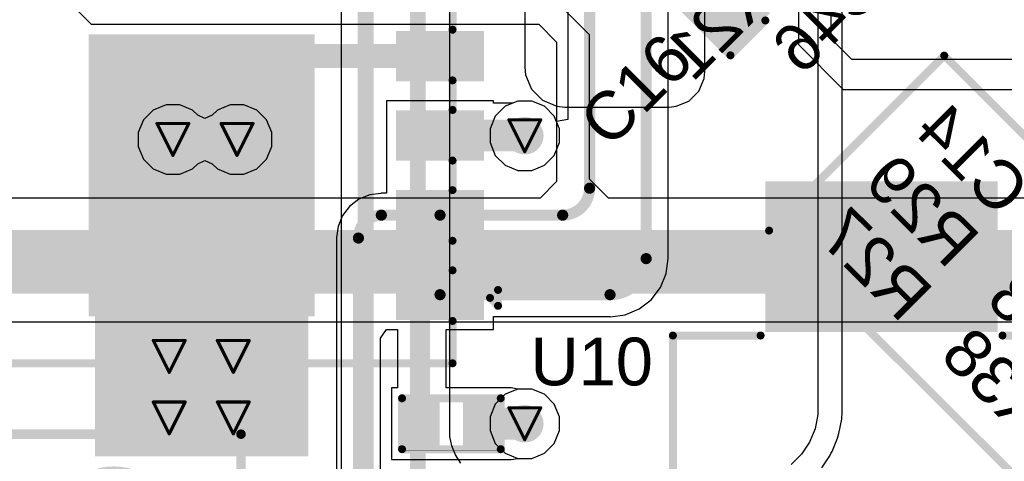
# Model space of a CAD drawing. Header units: inches. Extents: x 0 to 12.2, y 0 to 7.
# Tile 40 of 154: x 1.536 to 2.154, y 1.627 to 1.905. Entities that reach past the tile are written whole.
import ezdxf

# ---------------------------------------------------------------- set-up
doc = ezdxf.new("R2010")
doc.units = ezdxf.units.IN
doc.header["$MEASUREMENT"] = 0
for name, color, linetype in [('Bottom Layer', 5, 'Continuous'), ('Bottom Overlay', 54, 'Continuous'), ('Drill Drawing', 1, 'Continuous'), ('Layer 1', 16, 'Continuous'), ('Layer 2', 76, 'Continuous'), ('Top Layer', 1, 'Continuous'), ('Top Overlay', 2, 'Continuous'), ('Top Paste', 8, 'Continuous'), ('Top Solder', 216, 'Continuous'), ('Via Holes', 16, 'Continuous')]:
    doc.layers.add(name, color=color, linetype=linetype)
doc.styles.add('Arial', font='txt', dxfattribs={"height": 0.2})

# ---------------------------------------------------------------- blocks, each defined once
blk = doc.blocks.new('SOT_223_6__21')
at = {"layer": 'Top Layer'}
for points in [[(-0.0689, 0.16535), (0.0689, 0.16535), (0.0689, 0.07874), (-0.0689, 0.07874)], [(-0.11083, -0.07972), (-0.08917, -0.07972), (-0.08917, -0.16437), (-0.11083, -0.16437)], [(-0.06083, -0.07972), (-0.03917, -0.07972), (-0.03917, -0.16437), (-0.06083, -0.16437)], [(-0.01083, -0.07972), (0.01083, -0.07972), (0.01083, -0.16437), (-0.01083, -0.16437)], [(0.03917, -0.07972), (0.06083, -0.07972), (0.06083, -0.16437), (0.03917, -0.16437)], [(0.08917, -0.07972), (0.11083, -0.07972), (0.11083, -0.16437), (0.08917, -0.16437)]]:
    blk.add_hatch(color=1, dxfattribs=at).paths.add_polyline_path(points)
at = {"layer": 'Top Paste'}
for points in [[(-0.0689, 0.16535), (0.0689, 0.16535), (0.0689, 0.07874), (-0.0689, 0.07874)], [(-0.11083, -0.07972), (-0.08917, -0.07972), (-0.08917, -0.16437), (-0.11083, -0.16437)], [(-0.06083, -0.07972), (-0.03917, -0.07972), (-0.03917, -0.16437), (-0.06083, -0.16437)], [(-0.01083, -0.07972), (0.01083, -0.07972), (0.01083, -0.16437), (-0.01083, -0.16437)], [(0.03917, -0.07972), (0.06083, -0.07972), (0.06083, -0.16437), (0.03917, -0.16437)], [(0.08917, -0.07972), (0.11083, -0.07972), (0.11083, -0.16437), (0.08917, -0.16437)]]:
    blk.add_hatch(color=8, dxfattribs=at).paths.add_polyline_path(points)
at = {"layer": 'Top Solder'}
for points in [[(-0.0729, 0.16935), (0.0729, 0.16935), (0.0729, 0.07474), (-0.0729, 0.07474)], [(-0.11483, -0.07572), (-0.08517, -0.07572), (-0.08517, -0.16837), (-0.11483, -0.16837)], [(-0.06483, -0.07572), (-0.03517, -0.07572), (-0.03517, -0.16837), (-0.06483, -0.16837)], [(-0.01483, -0.07572), (0.01483, -0.07572), (0.01483, -0.16837), (-0.01483, -0.16837)], [(0.03517, -0.07572), (0.06483, -0.07572), (0.06483, -0.16837), (0.03517, -0.16837)], [(0.08517, -0.07572), (0.11483, -0.07572), (0.11483, -0.16837), (0.08517, -0.16837)]]:
    blk.add_hatch(color=216, dxfattribs=at).paths.add_polyline_path(points)
at = {"layer": 'Top Overlay'}
for points, const_width in [([(-0.131, -0.07374), (-0.131, 0.07243)], 0.005), ([(-0.131, 0.07243), (-0.07593, 0.07243)], 0.005), ([(0.07593, 0.07243), (0.131, 0.07243)], 0.005), ([(0.131, -0.07374), (0.131, 0.07243)], 0.005), ([(-0.131, -0.07374), (-0.11776, -0.07374)], 0.005), ([(0.11776, -0.07374), (0.131, -0.07374)], 0.005), ([(-0.10376, -0.17767), (-0.09876, -0.17267)], 0.00787), ([(-0.09876, -0.17267), (-0.09376, -0.17767)], 0.00787), ([(-0.10376, -0.17767), (-0.09376, -0.17767)], 0.00787)]:
    blk.add_lwpolyline(points, dxfattribs=dict(at, const_width=const_width))
for points, const_width in [([(-0.13225, 0.07243, 1), (-0.12975, 0.07243, 1)], 0.0025), ([(-0.13225, 0.07243, 1), (-0.12975, 0.07243, 1)], 0.0025), ([(-0.07718, 0.07243, 1), (-0.07468, 0.07243, 1)], 0.0025), ([(0.07468, 0.07243, 1), (0.07718, 0.07243, 1)], 0.0025), ([(0.12975, 0.07243, 1), (0.13225, 0.07243, 1)], 0.0025), ([(0.12975, 0.07243, 1), (0.13225, 0.07243, 1)], 0.0025), ([(-0.13225, -0.07374, 1), (-0.12975, -0.07374, 1)], 0.0025), ([(-0.13225, -0.07374, 1), (-0.12975, -0.07374, 1)], 0.0025), ([(-0.11901, -0.07374, 1), (-0.11651, -0.07374, 1)], 0.0025), ([(0.11651, -0.07374, 1), (0.11901, -0.07374, 1)], 0.0025), ([(0.12975, -0.07374, 1), (0.13225, -0.07374, 1)], 0.0025), ([(0.12975, -0.07374, 1), (0.13225, -0.07374, 1)], 0.0025), ([(-0.10073, -0.17267, 1), (-0.09679, -0.17267, 1)], 0.00394), ([(-0.10073, -0.17267, 1), (-0.09679, -0.17267, 1)], 0.00394), ([(-0.10573, -0.17767, 1), (-0.10179, -0.17767, 1)], 0.00394), ([(-0.10573, -0.17767, 1), (-0.10179, -0.17767, 1)], 0.00394), ([(-0.09573, -0.17767, 1), (-0.09179, -0.17767, 1)], 0.00394), ([(-0.09573, -0.17767, 1), (-0.09179, -0.17767, 1)], 0.00394)]:
    blk.add_lwpolyline(points, format="xyb", close=True, dxfattribs=dict(at, const_width=const_width))
blk = doc.blocks.new('WSON_8_EP_6_8__27')
at = {"layer": 'Top Layer'}
for points in [[(-0.12598, 0.08681), (-0.12598, 0.06319), (-0.17323, 0.06319), (-0.17323, 0.08681)], [(0.17323, 0.08681), (0.17323, 0.06319), (0.12598, 0.06319), (0.12598, 0.08681)], [(-0.06691, 0.08464), (0.06694, 0.08464), (0.06694, -0.08466), (-0.06691, -0.08466)], [(-0.12597, 0.03681), (-0.12597, 0.01319), (-0.17322, 0.01319), (-0.17322, 0.03681)], [(0.17323, 0.03681), (0.17323, 0.01319), (0.12598, 0.01319), (0.12598, 0.03681)], [(-0.12597, -0.01319), (-0.12597, -0.03681), (-0.17322, -0.03681), (-0.17322, -0.01319)], [(0.17323, -0.01319), (0.17323, -0.03681), (0.12598, -0.03681), (0.12598, -0.01319)], [(-0.12598, -0.06319), (-0.12598, -0.08681), (-0.17323, -0.08681), (-0.17323, -0.06319)], [(0.17323, -0.06319), (0.17323, -0.08681), (0.12598, -0.08681), (0.12598, -0.06319)]]:
    blk.add_hatch(color=1, dxfattribs=at).paths.add_polyline_path(points)
at = {"layer": 'Top Paste'}
for points in [[(-0.12598, 0.08681), (-0.12598, 0.06319), (-0.17323, 0.06319), (-0.17323, 0.08681)], [(0.17323, 0.08681), (0.17323, 0.06319), (0.12598, 0.06319), (0.12598, 0.08681)], [(-0.06691, 0.08464), (0.06694, 0.08464), (0.06694, -0.08466), (-0.06691, -0.08466)], [(-0.12597, 0.03681), (-0.12597, 0.01319), (-0.17322, 0.01319), (-0.17322, 0.03681)], [(0.17323, 0.03681), (0.17323, 0.01319), (0.12598, 0.01319), (0.12598, 0.03681)], [(-0.12597, -0.01319), (-0.12597, -0.03681), (-0.17322, -0.03681), (-0.17322, -0.01319)], [(0.17323, -0.01319), (0.17323, -0.03681), (0.12598, -0.03681), (0.12598, -0.01319)], [(-0.12598, -0.06319), (-0.12598, -0.08681), (-0.17323, -0.08681), (-0.17323, -0.06319)], [(0.17323, -0.06319), (0.17323, -0.08681), (0.12598, -0.08681), (0.12598, -0.06319)]]:
    blk.add_hatch(color=8, dxfattribs=at).paths.add_polyline_path(points)
at = {"layer": 'Top Solder'}
for points in [[(-0.12198, 0.09081), (-0.12198, 0.05919), (-0.17723, 0.05919), (-0.17723, 0.09081)], [(-0.07091, 0.08864), (0.07094, 0.08864), (0.07094, -0.08866), (-0.07091, -0.08866)], [(0.17723, 0.09081), (0.17723, 0.05919), (0.12198, 0.05919), (0.12198, 0.09081)], [(-0.12197, 0.04081), (-0.12197, 0.00919), (-0.17722, 0.00919), (-0.17722, 0.04081)], [(0.17723, 0.04081), (0.17723, 0.00919), (0.12198, 0.00919), (0.12198, 0.04081)], [(-0.12197, -0.00919), (-0.12197, -0.04081), (-0.17722, -0.04081), (-0.17722, -0.00919)], [(0.17723, -0.00919), (0.17723, -0.04081), (0.12198, -0.04081), (0.12198, -0.00919)], [(-0.12198, -0.05919), (-0.12198, -0.09081), (-0.17723, -0.09081), (-0.17723, -0.05919)], [(0.17723, -0.05919), (0.17723, -0.09081), (0.12198, -0.09081), (0.12198, -0.05919)]]:
    blk.add_hatch(color=216, dxfattribs=at).paths.add_polyline_path(points)
at = {"layer": 'Top Overlay', "const_width": 0.005}
for points in [[(-0.15746, 0.1181), (-0.15746, 0.09149)], [(0.1575, 0.11811), (-0.15746, 0.1181)], [(0.1575, 0.11811), (0.1575, 0.0915)], [(-0.186, 0.082), (-0.186, 0.072)], [(-0.181, 0.077), (-0.186, 0.082)], [(-0.181, 0.077), (-0.186, 0.072)], [(-0.15746, 0.05968), (-0.15746, 0.0411)], [(0.1575, 0.0411), (0.1575, 0.05969)], [(-0.15746, 0.00929), (-0.15746, -0.0093)], [(0.1575, 0.00929), (0.1575, -0.0093)], [(-0.15746, -0.04111), (-0.15746, -0.05969)], [(0.1575, -0.04111), (0.1575, -0.05969)], [(-0.15746, -0.0915), (-0.15746, -0.11811)], [(0.1575, -0.0915), (0.1575, -0.11811)], [(-0.15207, -0.11811), (-0.15746, -0.11811)], [(0.1575, -0.11811), (-0.15207, -0.11811)]]:
    blk.add_lwpolyline(points, dxfattribs=at)
at = {"layer": 'Top Overlay', "const_width": 0.0025}
for points in [[(-0.15871, 0.1181, 1), (-0.15621, 0.1181, 1)], [(-0.15871, 0.1181, 1), (-0.15621, 0.1181, 1)], [(0.15625, 0.11811, 1), (0.15875, 0.11811, 1)], [(0.15625, 0.11811, 1), (0.15875, 0.11811, 1)], [(-0.15871, 0.09149, 1), (-0.15621, 0.09149, 1)], [(0.15625, 0.0915, 1), (0.15875, 0.0915, 1)], [(-0.18725, 0.082, 1), (-0.18475, 0.082, 1)], [(-0.18725, 0.082, 1), (-0.18475, 0.082, 1)], [(-0.18725, 0.072, 1), (-0.18475, 0.072, 1)], [(-0.18725, 0.072, 1), (-0.18475, 0.072, 1)], [(-0.18225, 0.077, 1), (-0.17975, 0.077, 1)], [(-0.18225, 0.077, 1), (-0.17975, 0.077, 1)], [(-0.15871, 0.05968, 1), (-0.15621, 0.05968, 1)], [(0.15625, 0.05969, 1), (0.15875, 0.05969, 1)], [(-0.15871, 0.0411, 1), (-0.15621, 0.0411, 1)], [(0.15625, 0.0411, 1), (0.15875, 0.0411, 1)], [(-0.15871, 0.00929, 1), (-0.15621, 0.00929, 1)], [(0.15625, 0.00929, 1), (0.15875, 0.00929, 1)], [(-0.15871, -0.0093, 1), (-0.15621, -0.0093, 1)], [(0.15625, -0.0093, 1), (0.15875, -0.0093, 1)], [(-0.15871, -0.04111, 1), (-0.15621, -0.04111, 1)], [(0.15625, -0.04111, 1), (0.15875, -0.04111, 1)], [(-0.15871, -0.05969, 1), (-0.15621, -0.05969, 1)], [(0.15625, -0.05969, 1), (0.15875, -0.05969, 1)], [(-0.15871, -0.0915, 1), (-0.15621, -0.0915, 1)], [(0.15625, -0.0915, 1), (0.15875, -0.0915, 1)], [(-0.15871, -0.11811, 1), (-0.15621, -0.11811, 1)], [(-0.15871, -0.11811, 1), (-0.15621, -0.11811, 1)], [(-0.15332, -0.11811, 1), (-0.15082, -0.11811, 1)], [(-0.15332, -0.11811, 1), (-0.15082, -0.11811, 1)], [(0.15625, -0.11811, 1), (0.15875, -0.11811, 1)], [(0.15625, -0.11811, 1), (0.15875, -0.11811, 1)]]:
    blk.add_lwpolyline(points, format="xyb", close=True, dxfattribs=at)
blk = doc.blocks.new('TS_1088_AR02016_48')
at = {"layer": 'Top Layer'}
for points in [[(-0.11023, 0.02677), (-0.06181, 0.02677), (-0.06181, -0.02677), (-0.11023, -0.02677)], [(0.06181, 0.02677), (0.11023, 0.02677), (0.11023, -0.02677), (0.06181, -0.02677)]]:
    blk.add_hatch(color=1, dxfattribs=at).paths.add_polyline_path(points)
at = {"layer": 'Top Paste'}
for points in [[(-0.11023, 0.02677), (-0.06181, 0.02677), (-0.06181, -0.02677), (-0.11023, -0.02677)], [(0.06181, 0.02677), (0.11023, 0.02677), (0.11023, -0.02677), (0.06181, -0.02677)]]:
    blk.add_hatch(color=8, dxfattribs=at).paths.add_polyline_path(points)
at = {"layer": 'Top Solder'}
for points in [[(-0.11423, 0.03077), (-0.05781, 0.03077), (-0.05781, -0.03077), (-0.11423, -0.03077)], [(0.05781, 0.03077), (0.11423, 0.03077), (0.11423, -0.03077), (0.05781, -0.03077)]]:
    blk.add_hatch(color=216, dxfattribs=at).paths.add_polyline_path(points)
at = {"layer": 'Top Overlay', "const_width": 0.006}
for points in [[(-0.07977, 0.06068), (-0.07977, 0.03477)], [(0.07977, 0.06068), (-0.07977, 0.06068)], [(0.07977, 0.06068), (0.07977, 0.03477)], [(-0.07977, -0.03477), (-0.07977, -0.06068)], [(0.07977, -0.03477), (0.07977, -0.06068)], [(0.07977, -0.06068), (-0.07977, -0.06068)]]:
    blk.add_lwpolyline(points, dxfattribs=at)
at = {"layer": 'Top Overlay'}
for points, const_width in [([(-0.08127, 0.06068, 1), (-0.07827, 0.06068, 1)], 0.003), ([(-0.08127, 0.06068, 1), (-0.07827, 0.06068, 1)], 0.003), ([(0.07827, 0.06068, 1), (0.08127, 0.06068, 1)], 0.003), ([(0.07827, 0.06068, 1), (0.08127, 0.06068, 1)], 0.003), ([(-0.08127, 0.03477, 1), (-0.07827, 0.03477, 1)], 0.003), ([(0.03543, 0, 1), (-0.03543, 0, 1)], 0.01), ([(0.07827, 0.03477, 1), (0.08127, 0.03477, 1)], 0.003), ([(-0.03793, 0, 1), (-0.03293, 0, 1)], 0.005), ([(0.03293, 0, 1), (0.03793, 0, 1)], 0.005), ([(-0.08127, -0.03477, 1), (-0.07827, -0.03477, 1)], 0.003), ([(0.07827, -0.03477, 1), (0.08127, -0.03477, 1)], 0.003), ([(-0.08127, -0.06068, 1), (-0.07827, -0.06068, 1)], 0.003), ([(-0.08127, -0.06068, 1), (-0.07827, -0.06068, 1)], 0.003), ([(0.07827, -0.06068, 1), (0.08127, -0.06068, 1)], 0.003), ([(0.07827, -0.06068, 1), (0.08127, -0.06068, 1)], 0.003)]:
    blk.add_lwpolyline(points, format="xyb", close=True, dxfattribs=dict(at, const_width=const_width))
blk = doc.blocks.new('R___0402_154')
at = {"layer": 'Top Layer'}
for points in [[(-0.0275, -0.0125), (-0.0275, 0.0125), (-0.0095, 0.0125), (-0.0095, -0.0125)], [(0.0095, -0.0125), (0.0095, 0.0125), (0.0275, 0.0125), (0.0275, -0.0125)]]:
    blk.add_hatch(color=1, dxfattribs=at).paths.add_polyline_path(points)
at = {"layer": 'Top Paste'}
for points in [[(-0.0275, -0.0125), (-0.0275, 0.0125), (-0.0095, 0.0125), (-0.0095, -0.0125)], [(0.0095, -0.0125), (0.0095, 0.0125), (0.0275, 0.0125), (0.0275, -0.0125)]]:
    blk.add_hatch(color=8, dxfattribs=at).paths.add_polyline_path(points)
at = {"layer": 'Top Solder'}
for points in [[(-0.02967, -0.01467), (-0.02967, 0.01467), (-0.00733, 0.01467), (-0.00733, -0.01467)], [(0.00733, -0.01467), (0.00733, 0.01467), (0.02967, 0.01467), (0.02967, -0.01467)]]:
    blk.add_hatch(color=216, dxfattribs=at).paths.add_polyline_path(points)
at = {"layer": 'Top Overlay'}
for points, const_width in [([(-0.031, 0.016), (0.031, 0.016)], 0.005), ([(-0.031, -0.016), (-0.031, 0.016)], 0.005), ([(0.031, -0.016), (0.031, 0.016)], 0.005), ([(-0.031, -0.016), (0.031, -0.016)], 0.005), ([(-0.032, -0.017), (0.032, -0.017)], 0.000127)]:
    blk.add_lwpolyline(points, dxfattribs=dict(at, const_width=const_width))
for points, const_width in [([(-0.03225, 0.016, 1), (-0.02975, 0.016, 1)], 0.0025), ([(-0.03225, 0.016, 1), (-0.02975, 0.016, 1)], 0.0025), ([(0.02975, 0.016, 1), (0.03225, 0.016, 1)], 0.0025), ([(0.02975, 0.016, 1), (0.03225, 0.016, 1)], 0.0025), ([(-0.03225, -0.016, 1), (-0.02975, -0.016, 1)], 0.0025), ([(-0.03225, -0.016, 1), (-0.02975, -0.016, 1)], 0.0025), ([(-0.03203, -0.017, 1), (-0.03197, -0.017, 1)], 0.0000635), ([(0.02975, -0.016, 1), (0.03225, -0.016, 1)], 0.0025), ([(0.02975, -0.016, 1), (0.03225, -0.016, 1)], 0.0025), ([(0.03197, -0.017, 1), (0.03203, -0.017, 1)], 0.0000635)]:
    blk.add_lwpolyline(points, format="xyb", close=True, dxfattribs=dict(at, const_width=const_width))
blk = doc.blocks.new('C___0603_338')
at = {"layer": 'Top Layer'}
for points in [[(-0.015, 0.0175), (-0.015, -0.0175), (-0.045, -0.0175), (-0.045, 0.0175)], [(0.045, 0.0175), (0.045, -0.0175), (0.015, -0.0175), (0.015, 0.0175)]]:
    blk.add_hatch(color=1, dxfattribs=at).paths.add_polyline_path(points)
at = {"layer": 'Top Paste'}
for points in [[(-0.015, 0.0175), (-0.015, -0.0175), (-0.045, -0.0175), (-0.045, 0.0175)], [(0.045, 0.0175), (0.045, -0.0175), (0.015, -0.0175), (0.015, 0.0175)]]:
    blk.add_hatch(color=8, dxfattribs=at).paths.add_polyline_path(points)
at = {"layer": 'Top Solder'}
for points in [[(-0.01264, 0.01986), (-0.01264, -0.01986), (-0.04736, -0.01986), (-0.04736, 0.01986)], [(0.04736, 0.01986), (0.04736, -0.01986), (0.01264, -0.01986), (0.01264, 0.01986)]]:
    blk.add_hatch(color=216, dxfattribs=at).paths.add_polyline_path(points)
at = {"layer": 'Top Overlay', "const_width": 0.005}
for points in [[(-0.049, 0.021), (-0.018, 0.021)], [(-0.049, 0.021), (-0.049, -0.021)], [(0.018, 0.021), (0.049, 0.021)], [(0.049, 0.021), (0.049, -0.021)], [(-0.049, -0.021), (-0.018, -0.021)], [(0.018, -0.021), (0.049, -0.021)]]:
    blk.add_lwpolyline(points, dxfattribs=at)
at = {"layer": 'Top Overlay', "const_width": 0.0025}
for points in [[(-0.05025, 0.021, 1), (-0.04775, 0.021, 1)], [(-0.05025, 0.021, 1), (-0.04775, 0.021, 1)], [(-0.01925, 0.021, 1), (-0.01675, 0.021, 1)], [(0.01675, 0.021, 1), (0.01925, 0.021, 1)], [(0.04775, 0.021, 1), (0.05025, 0.021, 1)], [(0.04775, 0.021, 1), (0.05025, 0.021, 1)], [(-0.05025, -0.021, 1), (-0.04775, -0.021, 1)], [(-0.05025, -0.021, 1), (-0.04775, -0.021, 1)], [(-0.01925, -0.021, 1), (-0.01675, -0.021, 1)], [(0.01675, -0.021, 1), (0.01925, -0.021, 1)], [(0.04775, -0.021, 1), (0.05025, -0.021, 1)], [(0.04775, -0.021, 1), (0.05025, -0.021, 1)]]:
    blk.add_lwpolyline(points, format="xyb", close=True, dxfattribs=at)

msp = doc.modelspace()

# ---------------------------------------------------------------- hatches: boundary and pattern name
at = {"layer": 'Bottom Layer'}
h = msp.add_hatch(color=5, dxfattribs=at)
edge = h.paths.add_edge_path()
edge.add_arc((1.853, 1.832), 0.01181, 0, 360)
h = msp.add_hatch(color=5, dxfattribs=at)
edge = h.paths.add_edge_path()
edge.add_arc((1.6321, 1.82966), 0.01181, 0, 360)
h = msp.add_hatch(color=5, dxfattribs=at)
edge = h.paths.add_edge_path()
edge.add_arc((1.67234, 1.82966), 0.01181, 0, 360)
h = msp.add_hatch(color=5, dxfattribs=at)
edge = h.paths.add_edge_path()
edge.add_arc((1.62977, 1.69332), 0.01181, 0, 360)
h = msp.add_hatch(color=5, dxfattribs=at)
edge = h.paths.add_edge_path()
edge.add_arc((1.67001, 1.69332), 0.01181, 0, 360)
h = msp.add_hatch(color=5, dxfattribs=at)
edge = h.paths.add_edge_path()
edge.add_arc((1.62977, 1.65464), 0.01181, 0, 360)
h = msp.add_hatch(color=5, dxfattribs=at)
edge = h.paths.add_edge_path()
edge.add_arc((1.67001, 1.65464), 0.01181, 0, 360)
h = msp.add_hatch(color=5, dxfattribs=at)
edge = h.paths.add_edge_path()
edge.add_arc((1.853, 1.651), 0.01181, 0, 360)
at = {"layer": 'Layer 1'}
h = msp.add_hatch(color=16, dxfattribs=at)
edge = h.paths.add_edge_path()
edge.add_arc((1.853, 1.832), 0.01181, 0, 360)
h = msp.add_hatch(color=16, dxfattribs=at)
edge = h.paths.add_edge_path()
edge.add_arc((1.6321, 1.82966), 0.01181, 0, 360)
h = msp.add_hatch(color=16, dxfattribs=at)
edge = h.paths.add_edge_path()
edge.add_arc((1.67234, 1.82966), 0.01181, 0, 360)
h = msp.add_hatch(color=16, dxfattribs=at)
edge = h.paths.add_edge_path()
edge.add_arc((1.62977, 1.69332), 0.01181, 0, 360)
h = msp.add_hatch(color=16, dxfattribs=at)
edge = h.paths.add_edge_path()
edge.add_arc((1.67001, 1.69332), 0.01181, 0, 360)
h = msp.add_hatch(color=16, dxfattribs=at)
edge = h.paths.add_edge_path()
edge.add_arc((1.62977, 1.65464), 0.01181, 0, 360)
h = msp.add_hatch(color=16, dxfattribs=at)
edge = h.paths.add_edge_path()
edge.add_arc((1.67001, 1.65464), 0.01181, 0, 360)
h = msp.add_hatch(color=16, dxfattribs=at)
edge = h.paths.add_edge_path()
edge.add_arc((1.853, 1.651), 0.01181, 0, 360)
at = {"layer": 'Layer 2'}
h = msp.add_hatch(color=76, dxfattribs=at)
edge = h.paths.add_edge_path()
edge.add_arc((1.853, 1.832), 0.01181, 0, 360)
h = msp.add_hatch(color=76, dxfattribs=at)
edge = h.paths.add_edge_path()
edge.add_arc((1.6321, 1.82966), 0.01181, 0, 360)
h = msp.add_hatch(color=76, dxfattribs=at)
edge = h.paths.add_edge_path()
edge.add_arc((1.67234, 1.82966), 0.01181, 0, 360)
h = msp.add_hatch(color=76, dxfattribs=at)
edge = h.paths.add_edge_path()
edge.add_arc((1.62977, 1.69332), 0.01181, 0, 360)
h = msp.add_hatch(color=76, dxfattribs=at)
edge = h.paths.add_edge_path()
edge.add_arc((1.67001, 1.69332), 0.01181, 0, 360)
h = msp.add_hatch(color=76, dxfattribs=at)
edge = h.paths.add_edge_path()
edge.add_arc((1.62977, 1.65464), 0.01181, 0, 360)
h = msp.add_hatch(color=76, dxfattribs=at)
edge = h.paths.add_edge_path()
edge.add_arc((1.67001, 1.65464), 0.01181, 0, 360)
h = msp.add_hatch(color=76, dxfattribs=at)
edge = h.paths.add_edge_path()
edge.add_arc((1.853, 1.651), 0.01181, 0, 360)
at = {"layer": 'Top Layer'}
msp.add_hatch(color=1, dxfattribs=at).paths.add_polyline_path([(1.58325, 1.63052), (1.71711, 1.63052), (1.71711, 1.89174), (1.58325, 1.89174)])
h = msp.add_hatch(color=1, dxfattribs=at)
edge = h.paths.add_edge_path()
edge.add_arc((1.853, 1.832), 0.01181, 0, 360)
h = msp.add_hatch(color=1, dxfattribs=at)
edge = h.paths.add_edge_path()
edge.add_arc((1.6321, 1.82966), 0.01181, 0, 360)
h = msp.add_hatch(color=1, dxfattribs=at)
edge = h.paths.add_edge_path()
edge.add_arc((1.67234, 1.82966), 0.01181, 0, 360)
h = msp.add_hatch(color=1, dxfattribs=at)
edge = h.paths.add_edge_path()
edge.add_arc((1.62977, 1.69332), 0.01181, 0, 360)
h = msp.add_hatch(color=1, dxfattribs=at)
edge = h.paths.add_edge_path()
edge.add_arc((1.67001, 1.69332), 0.01181, 0, 360)
h = msp.add_hatch(color=1, dxfattribs=at)
edge = h.paths.add_edge_path()
edge.add_arc((1.62977, 1.65464), 0.01181, 0, 360)
h = msp.add_hatch(color=1, dxfattribs=at)
edge = h.paths.add_edge_path()
edge.add_arc((1.67001, 1.65464), 0.01181, 0, 360)
h = msp.add_hatch(color=1, dxfattribs=at)
edge = h.paths.add_edge_path()
edge.add_arc((1.853, 1.651), 0.01181, 0, 360)
at = {"layer": 'Top Overlay'}
h = msp.add_hatch(color=2, dxfattribs=at)
edge = h.paths.add_edge_path()
edge.add_arc((1.78912, 1.88962), 0.00113, 90, 180)
edge.add_line((1.78799, 1.88962), (1.78799, 1.87455))
edge.add_arc((1.78912, 1.87455), 0.00113, 180, 270)
edge.add_line((1.78912, 1.87343), (1.82387, 1.87343))
edge.add_arc((1.82387, 1.87455), 0.00113, 270, 360)
edge.add_line((1.825, 1.87455), (1.825, 1.88962))
edge.add_arc((1.82387, 1.88962), 0.00113, 0, 90)
edge.add_line((1.82387, 1.89075), (1.78912, 1.89075))
at = {"layer": 'Via Holes'}
h = msp.add_hatch(color=7, dxfattribs=at)
edge = h.paths.add_edge_path()
edge.add_arc((1.853, 1.832), 0.00591, 0, 360)
h = msp.add_hatch(color=7, dxfattribs=at)
edge = h.paths.add_edge_path()
edge.add_arc((1.6321, 1.82966), 0.00591, 0, 360)
h = msp.add_hatch(color=7, dxfattribs=at)
edge = h.paths.add_edge_path()
edge.add_arc((1.67234, 1.82966), 0.00591, 0, 360)
h = msp.add_hatch(color=7, dxfattribs=at)
edge = h.paths.add_edge_path()
edge.add_arc((1.62977, 1.69332), 0.00591, 0, 360)
h = msp.add_hatch(color=7, dxfattribs=at)
edge = h.paths.add_edge_path()
edge.add_arc((1.67001, 1.69332), 0.00591, 0, 360)
h = msp.add_hatch(color=7, dxfattribs=at)
edge = h.paths.add_edge_path()
edge.add_arc((1.62977, 1.65464), 0.00591, 0, 360)
h = msp.add_hatch(color=7, dxfattribs=at)
edge = h.paths.add_edge_path()
edge.add_arc((1.67001, 1.65464), 0.00591, 0, 360)
h = msp.add_hatch(color=7, dxfattribs=at)
edge = h.paths.add_edge_path()
edge.add_arc((1.853, 1.651), 0.00591, 0, 360)

# ---------------------------------------------------------------- linework, layer by layer
at = {"layer": 'Bottom Layer'}
for p, q in [((1.80592, 1.64608), (1.80592, 2.09396)), ((1.853, 2.07783), (1.853, 1.87514)), ((1.73781, 2.05274), (1.73781, 0.78374)), ((2.03705, 1.94855), (2.03705, 1.66134)), ((2.05234, 1.66134), (2.05234, 1.9497)), ((1.966, 1.87231), (1.966, 1.94545)), ((1.853, 1.87514), (1.85348, 1.87024)), ((1.85348, 1.87024), (1.85723, 1.86119)), ((1.96224, 1.85994), (1.96557, 1.86797)), ((1.96557, 1.86797), (1.966, 1.87231)), ((1.85723, 1.86119), (1.86415, 1.85427)), ((1.9561, 1.85379), (1.96224, 1.85994)), ((1.86415, 1.85427), (1.8732, 1.85052)), ((1.8732, 1.85052), (1.8781, 1.85004)), ((1.8781, 1.85004), (1.94372, 1.85004)), ((1.94372, 1.85004), (1.94807, 1.85047)), ((1.94807, 1.85047), (1.9561, 1.85379)), ((2.03705, 1.65678), (2.03526, 1.64782)), ((2.03705, 1.66134), (2.03705, 1.66134)), ((2.03705, 1.66134), (2.03705, 1.65678)), ((2.05205, 1.6553), (2.05234, 1.65678)), ((2.05234, 1.65678), (2.05234, 1.66134)), ((2.05234, 1.66134), (2.05234, 1.66134)), ((2.05026, 1.64484), (2.05205, 1.65379)), ((2.05205, 1.65379), (2.05205, 1.6553)), ((1.80592, 1.64302), (1.80592, 1.64608)), ((2.03526, 1.64782), (2.03177, 1.63939)), ((2.04969, 1.64345), (2.05026, 1.64484)), ((1.80711, 1.63702), (1.80592, 1.64302)), ((2.03177, 1.63939), (2.0267, 1.6318)), ((2.0459, 1.63354), (2.04939, 1.64197)), ((2.04939, 1.64197), (2.04969, 1.64345)), ((1.80946, 1.63136), (1.80711, 1.63702)), ((2.04449, 1.63089), (2.04506, 1.63228)), ((2.04506, 1.63228), (2.0459, 1.63354)), ((1.81286, 1.62627), (1.80946, 1.63136)), ((2.0267, 1.6318), (2.02025, 1.62535)), ((2.03942, 1.6233), (2.04449, 1.63089))]:
    msp.add_line(p, q, dxfattribs=at)
at = {"layer": 'Bottom Layer', "const_width": 0.01}
for points in [[(1.78585, 0.99852), (1.78585, 2.21547)], [(1.75311, 0.78374), (1.75311, 2.12987)]]:
    msp.add_lwpolyline(points, dxfattribs=at)
at = {"layer": 'Bottom Overlay', "const_width": 0.005}
for points in [[(2.00638, 1.77239), (2.11634, 1.88235)], [(2.11634, 1.88235), (2.27321, 1.72548)], [(2.00638, 1.77239), (2.16325, 1.61552)]]:
    msp.add_lwpolyline(points, dxfattribs=at)
at = {"layer": 'Bottom Overlay', "const_width": 0.0025}
for points in [[(2.11509, 1.88235, 1), (2.11759, 1.88235, 1)], [(2.11509, 1.88235, 1), (2.11759, 1.88235, 1)], [(2.00513, 1.77239, 1), (2.00763, 1.77239, 1)], [(2.00513, 1.77239, 1), (2.00763, 1.77239, 1)]]:
    msp.add_lwpolyline(points, format="xyb", close=True, dxfattribs=at)
at = {"layer": 'Drill Drawing', "const_width": 0.002}
for points in [[(1.843, 1.842), (1.863, 1.842)], [(1.843, 1.842), (1.853, 1.822)], [(1.853, 1.822), (1.863, 1.842)], [(1.6221, 1.83966), (1.6421, 1.83966)], [(1.6221, 1.83966), (1.6321, 1.81966)], [(1.6321, 1.81966), (1.6421, 1.83966)], [(1.66234, 1.83966), (1.68234, 1.83966)], [(1.66234, 1.83966), (1.67234, 1.81966)], [(1.67234, 1.81966), (1.68234, 1.83966)], [(1.61977, 1.70332), (1.63977, 1.70332)], [(1.61977, 1.70332), (1.62977, 1.68332)], [(1.62977, 1.68332), (1.63977, 1.70332)], [(1.66001, 1.70332), (1.68001, 1.70332)], [(1.66001, 1.70332), (1.67001, 1.68332)], [(1.67001, 1.68332), (1.68001, 1.70332)], [(1.61977, 1.66464), (1.63977, 1.66464)], [(1.61977, 1.66464), (1.62977, 1.64464)], [(1.62977, 1.64464), (1.63977, 1.66464)], [(1.66001, 1.66464), (1.68001, 1.66464)], [(1.66001, 1.66464), (1.67001, 1.64464)], [(1.67001, 1.64464), (1.68001, 1.66464)], [(1.843, 1.661), (1.863, 1.661)], [(1.843, 1.661), (1.853, 1.641)], [(1.853, 1.641), (1.863, 1.661)]]:
    msp.add_lwpolyline(points, dxfattribs=at)
at = {"layer": 'Drill Drawing', "const_width": 0.001}
for points in [[(1.8425, 1.842, 1), (1.8435, 1.842, 1)], [(1.8425, 1.842, 1), (1.8435, 1.842, 1)], [(1.8625, 1.842, 1), (1.8635, 1.842, 1)], [(1.8625, 1.842, 1), (1.8635, 1.842, 1)], [(1.6216, 1.83966, 1), (1.6226, 1.83966, 1)], [(1.6216, 1.83966, 1), (1.6226, 1.83966, 1)], [(1.6416, 1.83966, 1), (1.6426, 1.83966, 1)], [(1.6416, 1.83966, 1), (1.6426, 1.83966, 1)], [(1.66184, 1.83966, 1), (1.66284, 1.83966, 1)], [(1.66184, 1.83966, 1), (1.66284, 1.83966, 1)], [(1.68184, 1.83966, 1), (1.68284, 1.83966, 1)], [(1.68184, 1.83966, 1), (1.68284, 1.83966, 1)], [(1.6316, 1.81966, 1), (1.6326, 1.81966, 1)], [(1.6316, 1.81966, 1), (1.6326, 1.81966, 1)], [(1.67184, 1.81966, 1), (1.67284, 1.81966, 1)], [(1.67184, 1.81966, 1), (1.67284, 1.81966, 1)], [(1.8525, 1.822, 1), (1.8535, 1.822, 1)], [(1.8525, 1.822, 1), (1.8535, 1.822, 1)], [(1.61927, 1.70332, 1), (1.62027, 1.70332, 1)], [(1.61927, 1.70332, 1), (1.62027, 1.70332, 1)], [(1.63927, 1.70332, 1), (1.64027, 1.70332, 1)], [(1.63927, 1.70332, 1), (1.64027, 1.70332, 1)], [(1.65951, 1.70332, 1), (1.66051, 1.70332, 1)], [(1.65951, 1.70332, 1), (1.66051, 1.70332, 1)], [(1.67951, 1.70332, 1), (1.68051, 1.70332, 1)], [(1.67951, 1.70332, 1), (1.68051, 1.70332, 1)], [(1.62927, 1.68332, 1), (1.63027, 1.68332, 1)], [(1.62927, 1.68332, 1), (1.63027, 1.68332, 1)], [(1.66951, 1.68332, 1), (1.67051, 1.68332, 1)], [(1.66951, 1.68332, 1), (1.67051, 1.68332, 1)], [(1.61927, 1.66464, 1), (1.62027, 1.66464, 1)], [(1.61927, 1.66464, 1), (1.62027, 1.66464, 1)], [(1.63927, 1.66464, 1), (1.64027, 1.66464, 1)], [(1.63927, 1.66464, 1), (1.64027, 1.66464, 1)], [(1.65951, 1.66464, 1), (1.66051, 1.66464, 1)], [(1.65951, 1.66464, 1), (1.66051, 1.66464, 1)], [(1.67951, 1.66464, 1), (1.68051, 1.66464, 1)], [(1.67951, 1.66464, 1), (1.68051, 1.66464, 1)], [(1.8425, 1.661, 1), (1.8435, 1.661, 1)], [(1.8425, 1.661, 1), (1.8435, 1.661, 1)], [(1.8625, 1.661, 1), (1.8635, 1.661, 1)], [(1.8625, 1.661, 1), (1.8635, 1.661, 1)], [(1.62927, 1.64464, 1), (1.63027, 1.64464, 1)], [(1.62927, 1.64464, 1), (1.63027, 1.64464, 1)], [(1.66951, 1.64464, 1), (1.67051, 1.64464, 1)], [(1.66951, 1.64464, 1), (1.67051, 1.64464, 1)], [(1.8525, 1.641, 1), (1.8535, 1.641, 1)], [(1.8525, 1.641, 1), (1.8535, 1.641, 1)]]:
    msp.add_lwpolyline(points, format="xyb", close=True, dxfattribs=at)
at = {"layer": 'Layer 1'}
for p, q in [((1.84065, 1.85049), (1.83451, 1.84435)), ((1.84866, 1.85381), (1.84065, 1.85049)), ((1.85734, 1.85381), (1.84866, 1.85381)), ((1.86535, 1.85049), (1.85734, 1.85381)), ((1.87149, 1.84435), (1.86535, 1.85049)), ((1.83451, 1.84435), (1.83119, 1.83634)), ((1.87481, 1.83634), (1.87149, 1.84435)), ((1.83119, 1.83634), (1.83119, 1.82766)), ((1.87481, 1.82766), (1.87481, 1.83634)), ((1.83119, 1.82766), (1.83451, 1.81965)), ((1.87149, 1.81965), (1.87481, 1.82766)), ((1.83451, 1.81965), (1.84065, 1.81351)), ((1.86535, 1.81351), (1.87149, 1.81965)), ((1.84065, 1.81351), (1.84866, 1.81019)), ((1.85734, 1.81019), (1.86535, 1.81351)), ((1.84866, 1.81019), (1.85734, 1.81019)), ((1.84065, 1.66949), (1.83451, 1.66335)), ((1.84866, 1.67281), (1.84065, 1.66949)), ((1.85734, 1.67281), (1.84866, 1.67281)), ((1.86535, 1.66949), (1.85734, 1.67281)), ((1.87149, 1.66335), (1.86535, 1.66949)), ((1.83451, 1.66335), (1.83119, 1.65534)), ((1.87481, 1.65534), (1.87149, 1.66335)), ((1.83119, 1.65534), (1.83119, 1.64666)), ((1.87481, 1.64666), (1.87481, 1.65534)), ((1.83119, 1.64666), (1.83451, 1.63865)), ((1.87149, 1.63865), (1.87481, 1.64666)), ((1.83451, 1.63865), (1.84065, 1.63251)), ((1.86535, 1.63251), (1.87149, 1.63865)), ((1.84065, 1.63251), (1.84866, 1.62919)), ((1.85734, 1.62919), (1.86535, 1.63251)), ((1.84866, 1.62919), (1.85734, 1.62919))]:
    msp.add_line(p, q, dxfattribs=at)
at = {"layer": 'Layer 2'}
for p, q in [((1.49, 1.99269), (1.58069, 1.902)), ((2.02478, 1.95651), (2.02478, 1.88922)), ((2.0454, 1.89293), (2.0454, 1.9578)), ((1.8937, 1.89539), (1.86388, 1.9252)), ((1.58069, 1.902), (1.8618, 1.902)), ((1.8618, 1.902), (1.873, 1.8908)), ((1.8937, 1.80469), (1.8937, 1.89539)), ((2.05833, 1.88), (2.0454, 1.89293)), ((1.873, 1.8908), (1.873, 1.80319)), ((2.02478, 1.88922), (2.05295, 1.86105)), ((2.33101, 1.88), (2.05833, 1.88)), ((2.05295, 1.86105), (2.34318, 1.86105)), ((1.62776, 1.85147), (1.61974, 1.84815)), ((1.63644, 1.85147), (1.62776, 1.85147)), ((1.64445, 1.84815), (1.63644, 1.85147)), ((1.66801, 1.85147), (1.65999, 1.84815)), ((1.67668, 1.85147), (1.66801, 1.85147)), ((1.6847, 1.84815), (1.67668, 1.85147)), ((1.61974, 1.84815), (1.61361, 1.84202)), ((1.64765, 1.84496), (1.64445, 1.84815)), ((1.65222, 1.84279), (1.64765, 1.84496)), ((1.65679, 1.84496), (1.65222, 1.84279)), ((1.65999, 1.84815), (1.65679, 1.84496)), ((1.69083, 1.84202), (1.6847, 1.84815)), ((1.61361, 1.84202), (1.61029, 1.834)), ((1.69415, 1.834), (1.69083, 1.84202)), ((1.61029, 1.834), (1.61029, 1.82532)), ((1.69415, 1.82532), (1.69415, 1.834)), ((1.61029, 1.82532), (1.61361, 1.81731)), ((1.69083, 1.81731), (1.69415, 1.82532)), ((1.61361, 1.81731), (1.61974, 1.81117)), ((1.64445, 1.81117), (1.64765, 1.81437)), ((1.64765, 1.81437), (1.65222, 1.81653)), ((1.65222, 1.81653), (1.65679, 1.81437)), ((1.65679, 1.81437), (1.65999, 1.81117)), ((1.6847, 1.81117), (1.69083, 1.81731)), ((1.61974, 1.81117), (1.62776, 1.80785)), ((1.62776, 1.80785), (1.63644, 1.80785)), ((1.63644, 1.80785), (1.64445, 1.81117)), ((1.65999, 1.81117), (1.66801, 1.80785)), ((1.66801, 1.80785), (1.67668, 1.80785)), ((1.67668, 1.80785), (1.6847, 1.81117)), ((1.873, 1.80319), (1.86261, 1.7928)), ((1.90559, 1.7928), (1.8937, 1.80469)), ((1.86261, 1.7928), (1.4922, 1.7928)), ((2.29964, 1.79279), (1.90559, 1.7928)), ((1.4561, 1.71502), (2.30384, 1.71502)), ((1.84065, 1.66949), (1.83451, 1.66335)), ((1.84866, 1.67281), (1.84065, 1.66949)), ((1.85734, 1.67281), (1.84866, 1.67281)), ((1.86535, 1.66949), (1.85734, 1.67281)), ((1.87149, 1.66335), (1.86535, 1.66949)), ((1.83451, 1.66335), (1.83119, 1.65534)), ((1.87481, 1.65534), (1.87149, 1.66335)), ((1.83119, 1.65534), (1.83119, 1.64666)), ((1.87481, 1.64666), (1.87481, 1.65534)), ((1.83119, 1.64666), (1.83451, 1.63865)), ((1.87149, 1.63865), (1.87481, 1.64666)), ((1.83451, 1.63865), (1.84065, 1.63251)), ((1.86535, 1.63251), (1.87149, 1.63865)), ((1.84065, 1.63251), (1.84866, 1.62919)), ((1.85734, 1.62919), (1.86535, 1.63251)), ((1.84866, 1.62919), (1.85734, 1.62919))]:
    msp.add_line(p, q, dxfattribs=at)
at = {"layer": 'Layer 2', "const_width": 0.04}
msp.add_lwpolyline([(1.47633, 1.75274), (2.29004, 1.75274)], dxfattribs=at)
at = {"layer": 'Top Layer'}
for p, q in [((1.87993, 1.92836), (1.87993, 1.84226)), ((1.94296, 1.75476), (1.94296, 1.92836)), ((1.83341, 1.8539), (1.76617, 1.8539)), ((1.76617, 1.8539), (1.76617, 1.8109)), ((1.83341, 1.85248), (1.83341, 1.8539)), ((1.84545, 1.85248), (1.83341, 1.85248)), ((1.84866, 1.85381), (1.84545, 1.85248)), ((1.85734, 1.85381), (1.84866, 1.85381)), ((1.86535, 1.85049), (1.85734, 1.85381)), ((1.87149, 1.84435), (1.86535, 1.85049)), ((1.87293, 1.84087), (1.87149, 1.84435)), ((1.87993, 1.84226), (1.87293, 1.84087)), ((1.76617, 1.8109), (1.76617, 1.81028)), ((1.76617, 1.81028), (1.76617, 1.8039)), ((1.76617, 1.8039), (1.76617, 1.80328)), ((1.76617, 1.80328), (1.76617, 1.79585)), ((1.75567, 1.79487), (1.74888, 1.79206)), ((1.76259, 1.79578), (1.75567, 1.79487)), ((1.76295, 1.79585), (1.76259, 1.79578)), ((1.76617, 1.79585), (1.76295, 1.79585)), ((1.74305, 1.78759), (1.73858, 1.78176)), ((1.74888, 1.79206), (1.74305, 1.78759)), ((1.73858, 1.78176), (1.73577, 1.77498)), ((1.73577, 1.77498), (1.73486, 1.76805)), ((1.73486, 1.76805), (1.73479, 1.76769)), ((1.73479, 1.76769), (1.73479, 1.60468)), ((1.94176, 1.74532), (1.94301, 1.75476)), ((1.94301, 1.75476), (1.94296, 1.75476)), ((1.93812, 1.73652), (1.94176, 1.74532)), ((1.93232, 1.72896), (1.93812, 1.73652)), ((1.92476, 1.72316), (1.93232, 1.72896)), ((1.90652, 1.71828), (1.91596, 1.71952)), ((1.91596, 1.71952), (1.92476, 1.72316)), ((1.83342, 1.71028), (1.83342, 1.71832)), ((1.83342, 1.71832), (1.90652, 1.71832)), ((1.90652, 1.71832), (1.90652, 1.71828)), ((1.76232, 1.70488), (1.76618, 1.71028)), ((1.76618, 1.71028), (1.77313, 1.71028)), ((1.77313, 1.71028), (1.77313, 1.6735)), ((1.80371, 1.6735), (1.80371, 1.71028)), ((1.80371, 1.71028), (1.83342, 1.71028)), ((1.76232, 1.5977), (1.76232, 1.70488)), ((1.77313, 1.6735), (1.76942, 1.6735)), ((1.76942, 1.6735), (1.76942, 1.6285)), ((1.84442, 1.6735), (1.80371, 1.6735)), ((1.84866, 1.67281), (1.84442, 1.6735)), ((1.84442, 1.6735), (1.84442, 1.6735)), ((1.85734, 1.67281), (1.84866, 1.67281)), ((1.86535, 1.66949), (1.85734, 1.67281)), ((1.87149, 1.66335), (1.86535, 1.66949)), ((1.87481, 1.65534), (1.87149, 1.66335)), ((1.87481, 1.64666), (1.87481, 1.65534)), ((1.87149, 1.63865), (1.87481, 1.64666)), ((1.86535, 1.63251), (1.87149, 1.63865)), ((1.85734, 1.62919), (1.86535, 1.63251)), ((1.76942, 1.6285), (1.84442, 1.6285)), ((1.84442, 1.6285), (1.84866, 1.62919)), ((1.84442, 1.6285), (1.84442, 1.6285)), ((1.84866, 1.62919), (1.85734, 1.62919))]:
    msp.add_line(p, q, dxfattribs=at)
for points, const_width in [([(1.8937, 1.79901), (1.8937, 1.94545)], 0.007), ([(1.9292, 1.75476), (1.9292, 1.94545)], 0.007), ([(1.65018, 1.82266), (1.70961, 1.88209)], 0.015), ([(1.70961, 1.88209), (1.7998, 1.88209)], 0.015), ([(1.79979, 1.83209), (1.853, 1.83209)], 0.02), ([(1.853, 1.832), (1.853, 1.83209)], 0.02), ([(1.65018, 1.8071), (1.65018, 1.82266)], 0.015), ([(1.76295, 1.78209), (1.79979, 1.78209)], 0.007), ([(1.79979, 1.78209), (1.87678, 1.78209)], 0.007), ([(1.74855, 1.5977), (1.74855, 1.76769)], 0.007), ([(1.78842, 1.72528), (1.79523, 1.73209)], 0.01), ([(1.79523, 1.73209), (1.7998, 1.73209)], 0.01), ([(1.7998, 1.73209), (1.90652, 1.73209)], 0.007), ([(1.78842, 1.6508), (1.78842, 1.72528)], 0.01), ([(1.82829, 1.651), (1.853, 1.651)], 0.02)]:
    msp.add_lwpolyline(points, dxfattribs=dict(at, const_width=const_width))
for points, const_width in [([(1.70586, 1.88209, 1), (1.71336, 1.88209, 1)], 0.0075), ([(1.70586, 1.88209, 1), (1.71336, 1.88209, 1)], 0.0075), ([(1.79605, 1.88209, 1), (1.80355, 1.88209, 1)], 0.0075), ([(1.79479, 1.83209, 1), (1.80479, 1.83209, 1)], 0.01), ([(1.848, 1.83209, 1), (1.858, 1.83209, 1)], 0.01), ([(1.848, 1.83209, 1), (1.858, 1.83209, 1)], 0.01), ([(1.848, 1.832, 1), (1.858, 1.832, 1)], 0.01), ([(1.64643, 1.82266, 1), (1.65393, 1.82266, 1)], 0.0075), ([(1.64643, 1.82266, 1), (1.65393, 1.82266, 1)], 0.0075), ([(1.64643, 1.8071, 1), (1.65393, 1.8071, 1)], 0.0075), ([(1.89195, 1.79901, 1), (1.89545, 1.79901, 1)], 0.0035), ([(1.89195, 1.79901, 1), (1.89545, 1.79901, 1)], 0.0035), ([(1.7612, 1.78209, 1), (1.7647, 1.78209, 1)], 0.0035), ([(1.7612, 1.78209, 1), (1.7647, 1.78209, 1)], 0.0035), ([(1.79804, 1.78209, 1), (1.80154, 1.78209, 1)], 0.0035), ([(1.79804, 1.78209, 1), (1.80154, 1.78209, 1)], 0.0035), ([(1.87503, 1.78209, 1), (1.87853, 1.78209, 1)], 0.0035), ([(1.87503, 1.78209, 1), (1.87853, 1.78209, 1)], 0.0035), ([(1.7468, 1.76769, 1), (1.7503, 1.76769, 1)], 0.0035), ([(1.7468, 1.76769, 1), (1.7503, 1.76769, 1)], 0.0035), ([(1.92745, 1.75476, 1), (1.93095, 1.75476, 1)], 0.0035), ([(1.92745, 1.75476, 1), (1.93095, 1.75476, 1)], 0.0035), ([(1.79273, 1.73209, 1), (1.79773, 1.73209, 1)], 0.005), ([(1.79273, 1.73209, 1), (1.79773, 1.73209, 1)], 0.005), ([(1.7973, 1.73209, 1), (1.8023, 1.73209, 1)], 0.005), ([(1.79805, 1.73209, 1), (1.80155, 1.73209, 1)], 0.0035), ([(1.90477, 1.73209, 1), (1.90827, 1.73209, 1)], 0.0035), ([(1.90477, 1.73209, 1), (1.90827, 1.73209, 1)], 0.0035), ([(1.78592, 1.72528, 1), (1.79092, 1.72528, 1)], 0.005), ([(1.78592, 1.72528, 1), (1.79092, 1.72528, 1)], 0.005), ([(1.82329, 1.651, 1), (1.83329, 1.651, 1)], 0.01), ([(1.848, 1.651, 1), (1.858, 1.651, 1)], 0.01), ([(1.78592, 1.6508, 1), (1.79092, 1.6508, 1)], 0.005)]:
    msp.add_lwpolyline(points, format="xyb", close=True, dxfattribs=dict(at, const_width=const_width))
at = {"layer": 'Top Layer', "const_width": 0.007}
for points in [[(1.8937, 1.79901, -0.414214), (1.87678, 1.78209)], [(1.74855, 1.76769, -0.414214), (1.76295, 1.78209)], [(1.9292, 1.75476, -0.414214), (1.90652, 1.73209)]]:
    msp.add_lwpolyline(points, format="xyb", dxfattribs=at)

# ---------------------------------------------------------------- block references
for name, p, rotation in [('C___0603_338', (2.00191, 1.932), 45), ('WSON_8_EP_6_8__27', (1.65019, 1.80709), 180), ('TS_1088_AR02016_48', (1.59506, 1.58375), 180)]:
    msp.add_blockref(name, p, dxfattribs=dict(rotation=rotation))
for name, p in [('SOT_223_6__21', (2.077, 1.634)), ('R___0402_154', (1.80692, 1.651))]:
    msp.add_blockref(name, p)

# ---------------------------------------------------------------- texts
at = {"layer": 'Bottom Overlay', "style": 'Arial', "text_generation_flag": 2}
for s, rotation, p in [('R21', 45, (2.01334, 1.92018)), ('C46', 45, (2.08161, 1.92371)), ('C14', 315, (2.15087, 1.77959)), ('R29', 315, (2.11902, 1.7474)), ('R27', 315, (2.08963, 1.71358)), ('C18', 315, (2.1961, 1.67341)), ('R38', 315, (2.16715, 1.63846))]:
    msp.add_text(s, height=0.03, rotation=rotation, dxfattribs=at).set_placement(p)
at = {"layer": 'Top Overlay', "style": 'Arial'}
msp.add_text('C16', height=0.03, rotation=45, dxfattribs=at).set_placement((1.9061, 1.82316))
msp.add_text('U10', height=0.03, dxfattribs=at).set_placement((1.85657, 1.6751))

doc.saveas('drawing.dxf')
